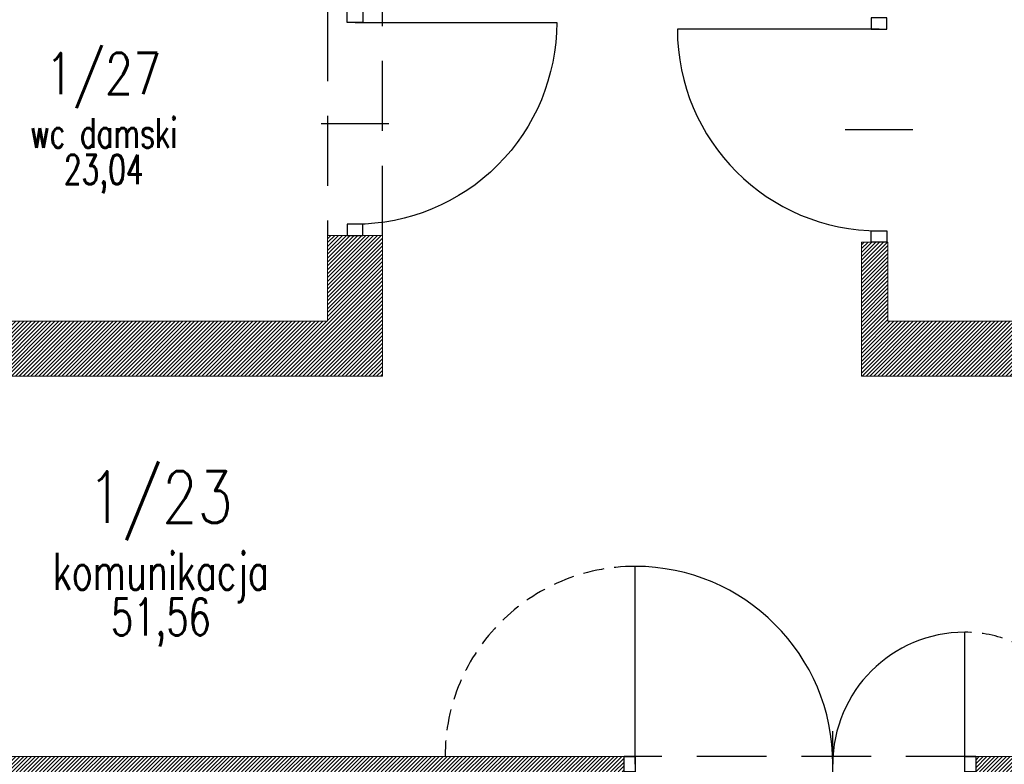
# Model space of a CAD drawing. Header units: inches. Extents: x 27484 to 71626, y -45113 to 39.
# Tile 73 of 256: x 34402 to 34850, y -32543 to -32204. Entities that reach past the tile are written whole.
import ezdxf
from ezdxf.enums import TextEntityAlignment as Align

# ---------------------------------------------------------------- set-up
doc = ezdxf.new("R2010")
doc.units = ezdxf.units.IN
doc.header["$LTSCALE"] = 50
doc.header["$MEASUREMENT"] = 0
doc.linetypes.add('DASHED2', pattern=[9.525, 6.35, -3.175])
for name, color, linetype, lineweight in [('A-PRZERYW', 7, 'DASHED2', 18), ('A-SCIANY', 5, 'Continuous', 18), ('A-SLUSARKA', 4, 'Continuous', 13), ('A-ść. istn.', 8, 'Continuous', 0), ('rz_zelbet', 200, 'Continuous', 20)]:
    doc.layers.add(name, color=color, linetype=linetype, lineweight=lineweight)
for name, color, linetype in [('koncepcja', 6, 'Continuous'), ('R-MET-POM-OPIS', 7, 'Continuous'), ('R-MET-POM-OPIS-NR', 2, 'Continuous'), ('R-MET-POM-OPIS-POM', 7, 'Continuous'), ('S-DRZ-', 7, 'Continuous'), ('S-DRZ-O', 7, 'Continuous'), ('S-DRZ-SKRZYD', 5, 'Continuous'), ('S-DRZ-WEGAR', 7, 'Continuous')]:
    doc.layers.add(name, color=color, linetype=linetype)
doc.styles.add('MET_POM', font='simplex.shx')
pattern_1 = [(45, (31560.1443, -34930.5661), (-0.88388348, 0.88388348), [])]

# ---------------------------------------------------------------- blocks, each defined once
blk = doc.blocks.new('D90-L-DL')
at = {"layer": 'S-DRZ-'}
blk.add_arc((-45, 0), 90, 270, 0, dxfattribs=at)
at = {"layer": 'S-DRZ-O'}
blk.add_line((0, 15.12), (0, -15.12), dxfattribs=at)
at = {"layer": 'S-DRZ-SKRZYD'}
blk.add_line((-45, 0), (-45, -90), dxfattribs=at)
at = {"layer": 'S-DRZ-WEGAR'}
for points in [[(-50, -3.5), (-45, -3.5), (-45, 3.5), (-50, 3.5)], [(45, 3.5), (50, 3.5), (50, -3.5), (45, -3.5)]]:
    blk.add_lwpolyline(points, close=True, dxfattribs=at)
blk = doc.blocks.new('A$C07123322')
at = {"layer": 'A-SLUSARKA', "xscale": 1.020000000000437, "yscale": 1.020000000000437, "zscale": 1.020000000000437, "rotation": 270}
blk.add_blockref('D90-L-DL', (40.58, -45.9), dxfattribs=at)
blk = doc.blocks.new('A$C788011A3')
at = {"layer": 'S-DRZ-'}
for centre, radius, start, end in [((5, 15.12), 90, 360, 90), ((155, 15.12), 60.07, 90, 180)]:
    blk.add_arc(centre, radius, start, end, dxfattribs=at)
at = {"layer": 'S-DRZ-O'}
blk.add_line((94.93, 0), (94.93, 30.24), dxfattribs=at)
at = {"layer": 'S-DRZ-SKRZYD'}
for p, q in [((5, 15.12), (5, 105.12)), ((155, 15.12), (155, 75.19))]:
    blk.add_line(p, q, dxfattribs=at)
at = {"layer": 'S-DRZ-WEGAR'}
for points in [[(0, 18.62), (5, 18.62), (5, 11.62), (0, 11.62)], [(155, 18.62), (160, 18.62), (160, 11.62), (155, 11.62)]]:
    blk.add_lwpolyline(points, close=True, dxfattribs=at)
blk = doc.blocks.new('MPOM0239')
at = {"layer": 'R-MET-POM-OPIS', "style": 'MET_POM', "width": 0.7}
for tag, p in [('POS', (0, -0.225)), ('ARE', (0, -0.4898))]:
    blk.add_attdef(tag, text='', height=0.2, dxfattribs=at).set_placement(p, align=Align.CENTER)
at = {"layer": 'R-MET-POM-OPIS', "style": 'MET_POM', "width": 0.7, "flags": 1}
blk.add_attdef('UNI', (0.2464, -0.4898), '', height=0.2, dxfattribs=at)
at = {"layer": 'R-MET-POM-OPIS-NR', "style": 'MET_POM', "width": 0.8}
blk.add_attdef('NR', text='', height=0.2, dxfattribs=at).set_placement((-0.0028, 0.269), align=Align.CENTER)
at = {"layer": 'R-MET-POM-OPIS-POM', "style": 'MET_POM', "width": 0.7}
blk.add_attdef('POM', text='', height=0.2, dxfattribs=at).set_placement((0, 0.0223), align=Align.CENTER)

msp = doc.modelspace()

# ---------------------------------------------------------------- hatches: boundary and pattern name
at = {"layer": 'A-ść. istn.', "ltscale": 0.1}
h = msp.add_hatch(dxfattribs=at)
h.set_pattern_fill('ANSI31', color=256, scale=10)
h.set_pattern_definition(pattern_1)
h.paths.add_polyline_path([(35184.98246, -31962.06607), (35172.48246, -31962.06607), (35172.48246, -32106.06607), (34951.48246, -32106.06607), (34951.48246, -32118.06607), (35172.48246, -32118.06607), (35172.48246, -32145.06607), (35184.98246, -32145.06607)])
h.paths.add_polyline_path([(35197.48246, -31962.06607), (35184.98246, -31962.06607), (35184.98246, -32145.06607), (35197.48246, -32145.06607)])
h.paths.add_polyline_path([(35197.48246, -32170.06607), (35184.98246, -32170.06607), (35184.98246, -32353.56607), (35197.48246, -32353.56607)])
h.paths.add_polyline_path([(35184.98246, -32170.06607), (35172.48246, -32170.06607), (35172.48246, -32341.06607), (34797.48246, -32341.06607), (34797.48246, -32305.06607), (34785.48246, -32305.06607), (34785.48246, -32353.56607), (35184.98246, -32353.56607)])
h.paths.add_polyline_path([(35184.98246, -32353.56607), (34785.48246, -32353.56607), (34785.48246, -32366.06607), (35184.98246, -32366.06607)])
h = msp.add_hatch(dxfattribs=at)
h.set_pattern_fill('ANSI31', color=256, scale=10)
h.set_pattern_definition(pattern_1)
h.paths.add_polyline_path([(34207.48246, -32131.06607), (34195.48246, -32131.06607), (34195.48246, -32341.06607), (34187.48246, -32341.06607), (34187.48246, -32353.56607), (34554.98246, -32353.56607), (34554.98246, -32302.06607), (34551.41246, -32302.06607), (34542.48246, -32302.06607), (34542.48246, -32341.06607), (34207.48246, -32341.06607)])
h.paths.add_polyline_path([(34554.98246, -32353.56607), (34187.48246, -32353.56607), (34187.48246, -32357.13607), (34187.48246, -32366.06607), (34367.48246, -32366.06607), (34554.98246, -32366.06607)])
h.paths.add_polyline_path([(34567.48246, -32353.56607), (34554.98246, -32353.56607), (34554.98246, -32366.06607), (34567.48246, -32366.06607)])
h.paths.add_polyline_path([(34567.48246, -32302.06607), (34554.98246, -32302.06607), (34554.98246, -32353.56607), (34567.48246, -32353.56607)])
h.paths.add_polyline_path([(34410.48246, -32106.06607), (34207.48246, -32106.06607), (34207.48246, -32118.06607), (34410.48246, -32118.06607)])
h = msp.add_hatch(dxfattribs=at)
h.set_pattern_fill('ANSI31', color=256, scale=10)
h.set_pattern_definition(pattern_1)
h.paths.add_polyline_path([(34014.98246, -32539.06607), (34014.98246, -32546.06607), (34554.98246, -32546.06607), (34554.98246, -32539.06607)])
h.paths.add_polyline_path([(34554.98246, -32539.06607), (34554.98246, -32546.06607), (34677.48246, -32546.06607), (34677.48246, -32539.06607)])
h = msp.add_hatch(dxfattribs=at)
h.set_pattern_fill('ANSI31', color=256, scale=10)
h.set_pattern_definition(pattern_1)
h.paths.add_polyline_path([(34837.48246, -32539.06607), (34837.48246, -32546.06607), (34872.48246, -32546.06607), (35411.15884, -32546.06607), (35411.15884, -32539.06607)])
h.paths.add_polyline_path([(35411.15884, -32539.06607), (35411.15884, -32546.06607), (35509.98246, -32546.06607), (35509.98246, -32539.06607)])
h.paths.add_polyline_path([(35509.98246, -32546.06607), (35517.48246, -32546.06607), (35517.48246, -32539.06607), (35509.98246, -32539.06607)])
h.paths.add_polyline_path([(35802.48246, -32546.06607), (35802.48246, -32539.06607), (35677.48246, -32539.06607), (35677.48246, -32546.06607), (35712.48246, -32546.06607)])

# ---------------------------------------------------------------- linework, layer by layer
at = {"layer": 'A-PRZERYW', "lineweight": -3, "ltscale": 0.1}
for p, q in [((34542.48246, -32200.06607), (34542.48246, -32302.06607)), ((34567.48246, -32302.06607), (34567.48246, -32200.06607)), ((34837.48246, -32539.06607), (34677.48246, -32539.06607))]:
    msp.add_line(p, q, dxfattribs=at)
at = {"layer": 'A-PRZERYW', "lineweight": -3, "ltscale": 0.03}
for centre, radius, start, end in [((34682.48246, -32539.06607), 86.5, 90, 180), ((34832.48246, -32539.06607), 56.56808, 359.9999999, 90)]:
    msp.add_arc(centre, radius, start, end, dxfattribs=at)
at = {"layer": 'A-SCIANY', "ltscale": 3}
for p, q in [((34567.48246, -32302.06607), (34542.48246, -32302.06607)), ((34542.48246, -32302.06607), (34542.48246, -32341.06607)), ((34567.48246, -32302.06607), (34567.48246, -32366.06607)), ((34785.48246, -32305.06607), (34797.48246, -32305.06607)), ((34785.48246, -32305.06607), (34785.48246, -32366.06607)), ((34797.48246, -32305.06607), (34797.48246, -32341.06607)), ((34542.48246, -32341.06607), (34207.48246, -32341.06607)), ((34797.48246, -32341.06607), (35172.48246, -32341.06607)), ((34187.48246, -32366.06607), (34567.48246, -32366.06607)), ((34002.48246, -32539.06607), (34677.48246, -32539.06607)), ((34837.48246, -32539.06607), (35517.48246, -32539.06607))]:
    msp.add_line(p, q, dxfattribs=at)
msp.add_lwpolyline([(35197.48246, -32366.06607), (34785.48246, -32366.06607), (34785.48246, -32366.06607)], dxfattribs=at)

# ---------------------------------------------------------------- block references
at = {"layer": 'koncepcja', "lineweight": -3, "xscale": -1}
msp.add_blockref('A$C07123322', (34595.55907, -32205.16607), dxfattribs=at)
at = {"layer": 'koncepcja', "lineweight": -3}
msp.add_blockref('A$C07123322', (34752.90586, -32208.16607), dxfattribs=at)
at = {"layer": 'R-MET-POM-OPIS'}
ref = msp.add_blockref('MPOM0239', (34440.62277, -32263.65232), dxfattribs=dict(at, xscale=67.20000000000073, yscale=67.20000000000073, zscale=67.20000000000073))
ref.add_attrib('NR', '1/27', dxfattribs={"layer": 'R-MET-POM-OPIS-NR', "height": 18.816, "style": 'MET_POM', "width": 0.8}).set_placement((34440.43242, -32237.85607), align=Align.CENTER)
ref.add_attrib('ARE', '23,04', dxfattribs={"height": 13.44, "style": 'MET_POM', "width": 0.7}).set_placement((34440.62277, -32278.77055), align=Align.CENTER)
ref.add_attrib('POM', 'wc damski', dxfattribs={"layer": 'R-MET-POM-OPIS-POM', "height": 13.44, "style": 'MET_POM', "width": 0.7}).set_placement((34440.62277, -32262.15227), align=Align.CENTER)
ref = msp.add_blockref('MPOM0239', (34466.61395, -32465.04653), dxfattribs=dict(at, xscale=84, yscale=84, zscale=84))
ref.add_attrib('NR', '1/23', dxfattribs={"layer": 'R-MET-POM-OPIS-NR', "height": 23.52, "style": 'MET_POM', "width": 0.8}).set_placement((34466.37602, -32432.80122), align=Align.CENTER)
ref.add_attrib('ARE', '51,56', dxfattribs={"height": 16.8, "style": 'MET_POM', "width": 0.7}).set_placement((34466.61395, -32483.94432), align=Align.CENTER)
ref.add_attrib('POM', 'komunikacja', dxfattribs={"layer": 'R-MET-POM-OPIS-POM', "height": 16.8, "style": 'MET_POM', "width": 0.7}).set_placement((34466.61395, -32463.17147), align=Align.CENTER)
at = {"layer": 'rz_zelbet', "ltscale": 0.1}
msp.add_blockref('A$C788011A3', (34677.48259, -32557.68482), dxfattribs=at)

doc.saveas('drawing.dxf')
